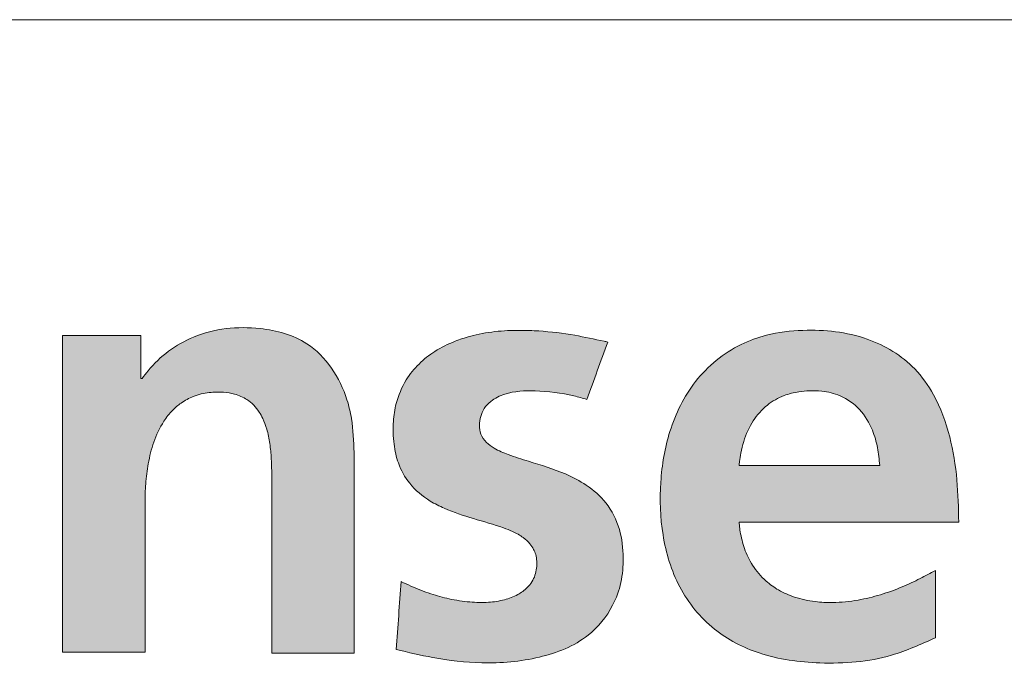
# Model space of a CAD drawing. Header units: millimetres. Extents: x 0 to 594, y 0 to 424.
# Tile 6 of 14: x 408 to 429, y 15 to 28. Entities that reach past the tile are written whole.
import ezdxf

# ---------------------------------------------------------------- set-up
doc = ezdxf.new("R2010")
doc.units = ezdxf.units.MM
doc.header["$LTSCALE"] = 0.25

# ---------------------------------------------------------------- blocks, each defined once
blk = doc.blocks.new('LOGO_sombreado')
at = {"linetype": 'Continuous'}
h = blk.add_hatch(color=7, dxfattribs=at)
edge = h.paths.add_edge_path(flags=0)
edge.add_line((6.332, 7.108), (8.019, 7.108))
edge.add_line((8.019, 7.108), (8.019, 10.269))
edge.add_spline(control_points=[(8.019, 10.269), (8.019, 10.295), (8.02, 10.385), (8.031, 10.613), (8.076, 10.964), (8.182, 11.4), (8.354, 11.77), (8.558, 12.031), (8.76, 12.206), (9.011, 12.341), (9.31, 12.411), (9.596, 12.416), (9.859, 12.375), (10.128, 12.261), (10.314, 12.067), (10.432, 11.851), (10.51, 11.636), (10.565, 11.361), (10.591, 11.074), (10.599, 10.796), (10.599, 10.621), (10.599, 10.529)], knot_values=[0, 0, 0, 0, 0.014108, 0.050137, 0.12665, 0.210017, 0.297932, 0.350316, 0.392835, 0.445136, 0.506872, 0.560743, 0.603219, 0.653697, 0.720022, 0.747327, 0.789984, 0.846083, 0.902618, 0.949361, 1, 1, 1, 1], weights=[1, 1, 1, 1, 1, 1, 1, 1, 1, 1, 1, 1, 1, 1, 1, 1, 1, 1, 1, 1, 1, 1], degree=3, periodic=0)
edge.add_line((10.599, 10.529), (10.599, 7.09))
edge.add_line((10.599, 7.09), (12.28, 7.09))
edge.add_line((12.28, 7.09), (12.28, 11.178))
edge.add_spline(control_points=[(12.28, 11.178), (12.27, 11.411), (12.255, 11.775), (12.069, 12.584), (11.505, 13.452), (10.243, 13.792), (9.032, 13.667), (8.263, 13.102), (7.995, 12.74), (7.955, 12.686)], knot_values=[4, 4, 4, 4, 4.111727, 4.175295, 4.401008, 4.562165, 4.782362, 4.967907, 5, 5, 5, 5], weights=[1, 1, 1, 1, 1, 1, 1, 1, 1, 1], degree=3, periodic=0)
edge.add_line((7.955, 12.686), (7.933, 12.686))
edge.add_line((7.933, 12.686), (7.933, 13.567))
edge.add_line((7.933, 13.567), (6.332, 13.567))
edge.add_line((6.332, 13.567), (6.332, 7.108))
h = blk.add_hatch(color=7, dxfattribs=at)
edge = h.paths.add_edge_path(flags=0)
edge.add_spline(control_points=[(13.137, 7.167), (13.385, 7.107), (13.958, 6.969), (14.94, 6.856), (16.033, 6.948), (17.017, 7.329), (17.536, 7.963), (17.739, 8.529), (17.783, 9.059), (17.719, 9.627), (17.455, 10.158), (17.039, 10.522), (16.498, 10.799), (15.95, 10.966), (15.459, 11.117), (15.166, 11.241), (14.968, 11.379), (14.851, 11.544), (14.827, 11.735), (14.852, 11.914), (14.927, 12.086), (15.088, 12.259), (15.44, 12.427), (16.031, 12.453), (16.593, 12.386), (16.937, 12.287), (17.024, 12.262)], knot_values=[2, 2, 2, 2, 2.059912, 2.138972, 2.231529, 2.317091, 2.37896, 2.41776, 2.457291, 2.503214, 2.550983, 2.593172, 2.631209, 2.693415, 2.727668, 2.75244, 2.768008, 2.784005, 2.798244, 2.812447, 2.826168, 2.841745, 2.867174, 2.915736, 2.97856, 3, 3, 3, 3], weights=[1, 1, 1, 1, 1, 1, 1, 1, 1, 1, 1, 1, 1, 1, 1, 1, 1, 1, 1, 1, 1, 1, 1, 1, 1, 1, 1], degree=3, periodic=0)
edge.add_line((17.024, 12.262), (17.451, 13.431))
edge.add_spline(control_points=[(17.451, 13.431), (17.426, 13.436), (17.204, 13.484), (16.739, 13.586), (16.166, 13.656), (15.619, 13.675), (15.148, 13.656), (14.702, 13.572), (14.29, 13.437), (13.932, 13.26), (13.59, 12.994), (13.304, 12.64), (13.133, 12.232), (13.063, 11.783), (13.077, 11.372), (13.17, 10.934), (13.403, 10.512), (13.758, 10.218), (14.206, 9.991), (14.715, 9.826), (15.188, 9.699), (15.527, 9.565), (15.713, 9.465), (15.858, 9.337), (15.94, 9.215), (15.988, 9.093), (16.007, 8.963), (16.003, 8.82), (15.973, 8.677), (15.908, 8.54), (15.794, 8.4), (15.605, 8.267), (15.333, 8.167), (15.001, 8.115), (14.621, 8.128), (14.227, 8.187), (13.825, 8.298), (13.5, 8.424), (13.304, 8.519), (13.238, 8.551)], knot_values=[0, 0, 0, 0, 0.005653, 0.051977, 0.108664, 0.137127, 0.176746, 0.216073, 0.24029, 0.2755, 0.306859, 0.338493, 0.378336, 0.406147, 0.441816, 0.471537, 0.507617, 0.549768, 0.574349, 0.622211, 0.671374, 0.68606, 0.705384, 0.71922, 0.729875, 0.738587, 0.749066, 0.759494, 0.771085, 0.782308, 0.793676, 0.811965, 0.834198, 0.859455, 0.888117, 0.920718, 0.950113, 0.983265, 1, 1, 1, 1], weights=[1, 1, 1, 1, 1, 1, 1, 1, 1, 1, 1, 1, 1, 1, 1, 1, 1, 1, 1, 1, 1, 1, 1, 1, 1, 1, 1, 1, 1, 1, 1, 1, 1, 1, 1, 1, 1, 1, 1, 1], degree=3, periodic=0)
edge.add_line((13.238, 8.551), (13.137, 7.167))
h = blk.add_hatch(color=7, dxfattribs=at)
edge = h.paths.add_edge_path(flags=0)
edge.add_spline(control_points=[(24.607, 9.759), (24.601, 10.047), (24.588, 10.631), (24.448, 11.515), (24.168, 12.294), (23.638, 13.041), (22.71, 13.598), (21.62, 13.711), (20.745, 13.609), (19.957, 13.326), (19.182, 12.69), (18.677, 11.652), (18.495, 10.569), (18.533, 9.483), (18.852, 8.409), (19.558, 7.539), (20.591, 7.007), (21.846, 6.843), (23.097, 6.936), (23.839, 7.273), (24.132, 7.406)], knot_values=[2, 2, 2, 2, 2.046636, 2.094673, 2.144469, 2.179489, 2.241297, 2.312824, 2.353394, 2.38323, 2.447727, 2.509726, 2.566319, 2.624545, 2.684606, 2.744772, 2.800798, 2.868547, 2.948019, 3, 3, 3, 3], weights=[1, 1, 1, 1, 1, 1, 1, 1, 1, 1, 1, 1, 1, 1, 1, 1, 1, 1, 1, 1, 1], degree=3, periodic=0)
edge.add_line((24.132, 7.406), (24.132, 8.777))
edge.add_spline(control_points=[(24.132, 8.777), (24.028, 8.721), (23.807, 8.6), (23.435, 8.427), (23.014, 8.273), (22.54, 8.159), (22.092, 8.115), (21.656, 8.132), (21.279, 8.212), (20.941, 8.36), (20.642, 8.573), (20.397, 8.859), (20.229, 9.21), (20.161, 9.494), (20.136, 9.675), (20.131, 9.74), (20.129, 9.759)], knot_values=[0, 0, 0, 0, 0.070474, 0.150335, 0.244816, 0.33762, 0.440531, 0.512328, 0.597394, 0.66882, 0.731042, 0.815182, 0.890714, 0.961299, 0.988276, 1, 1, 1, 1], weights=[1, 1, 1, 1, 1, 1, 1, 1, 1, 1, 1, 1, 1, 1, 1, 1, 1], degree=3, periodic=0)
edge.add_line((20.129, 9.759), (24.607, 9.759))
edge = h.paths.add_edge_path(flags=0)
edge.add_spline(control_points=[(20.129, 10.916), (20.132, 10.942), (20.14, 11.026), (20.165, 11.19), (20.235, 11.477), (20.391, 11.829), (20.681, 12.156), (21.016, 12.344), (21.316, 12.42), (21.575, 12.442), (21.859, 12.434), (22.229, 12.348), (22.615, 12.076), (22.846, 11.677), (22.962, 11.282), (22.985, 11.037), (22.997, 10.916)], knot_values=[0, 0, 0, 0, 0.017075, 0.053986, 0.106701, 0.206715, 0.298238, 0.38232, 0.449502, 0.495974, 0.549057, 0.631866, 0.736734, 0.842394, 0.921775, 1, 1, 1, 1], weights=[1, 1, 1, 1, 1, 1, 1, 1, 1, 1, 1, 1, 1, 1, 1, 1, 1], degree=3, periodic=0)
edge.add_line((22.997, 10.916), (20.129, 10.916))
at = {"color": 7, "linetype": 'Continuous', "lineweight": 18}
blk.add_line((0, 20), (72.5, 20), dxfattribs=at)
at = {"color": 8, "linetype": 'Continuous', "lineweight": 0}
for points, knots in [([(12.28, 11.178), (12.27, 11.411), (12.255, 11.775), (12.069, 12.584), (11.505, 13.452), (10.243, 13.792), (9.032, 13.667), (8.263, 13.102), (7.995, 12.74), (7.955, 12.686)], [4, 4, 4, 4, 4.111727, 4.175295, 4.401008, 4.562165, 4.782362, 4.967907, 5, 5, 5, 5]), ([(17.451, 13.431), (17.426, 13.436), (17.204, 13.484), (16.739, 13.586), (16.166, 13.656), (15.619, 13.675), (15.148, 13.656), (14.702, 13.572), (14.29, 13.437), (13.932, 13.26), (13.59, 12.994), (13.304, 12.64), (13.133, 12.232), (13.063, 11.783), (13.077, 11.372), (13.17, 10.934), (13.403, 10.512), (13.758, 10.218), (14.206, 9.991), (14.715, 9.826), (15.188, 9.699), (15.527, 9.565), (15.713, 9.465), (15.858, 9.337), (15.94, 9.215), (15.988, 9.093), (16.007, 8.963), (16.003, 8.82), (15.973, 8.677), (15.908, 8.54), (15.794, 8.4), (15.605, 8.267), (15.333, 8.167), (15.001, 8.115), (14.621, 8.128), (14.227, 8.187), (13.825, 8.298), (13.5, 8.424), (13.304, 8.519), (13.238, 8.551)], [0, 0, 0, 0, 0.005653, 0.051977, 0.108664, 0.137127, 0.176746, 0.216073, 0.24029, 0.2755, 0.306859, 0.338493, 0.378336, 0.406147, 0.441816, 0.471537, 0.507617, 0.549768, 0.574349, 0.622211, 0.671374, 0.68606, 0.705384, 0.71922, 0.729875, 0.738587, 0.749066, 0.759494, 0.771085, 0.782308, 0.793676, 0.811965, 0.834198, 0.859455, 0.888117, 0.920718, 0.950113, 0.983265, 1, 1, 1, 1]), ([(24.607, 9.759), (24.601, 10.047), (24.588, 10.631), (24.448, 11.515), (24.168, 12.294), (23.638, 13.041), (22.71, 13.598), (21.62, 13.711), (20.745, 13.609), (19.957, 13.326), (19.182, 12.69), (18.677, 11.652), (18.495, 10.569), (18.533, 9.483), (18.852, 8.409), (19.558, 7.539), (20.591, 7.007), (21.846, 6.843), (23.097, 6.936), (23.839, 7.273), (24.132, 7.406)], [2, 2, 2, 2, 2.046636, 2.094673, 2.144469, 2.179489, 2.241297, 2.312824, 2.353394, 2.38323, 2.447727, 2.509726, 2.566319, 2.624545, 2.684606, 2.744772, 2.800798, 2.868547, 2.948019, 3, 3, 3, 3]), ([(8.019, 10.269), (8.019, 10.295), (8.02, 10.385), (8.031, 10.613), (8.076, 10.964), (8.182, 11.4), (8.354, 11.77), (8.558, 12.031), (8.76, 12.206), (9.011, 12.341), (9.31, 12.411), (9.596, 12.416), (9.859, 12.375), (10.128, 12.261), (10.314, 12.067), (10.432, 11.851), (10.51, 11.636), (10.565, 11.361), (10.591, 11.074), (10.599, 10.796), (10.599, 10.621), (10.599, 10.529)], [0, 0, 0, 0, 0.014108, 0.050137, 0.12665, 0.210017, 0.297932, 0.350316, 0.392835, 0.445136, 0.506872, 0.560743, 0.603219, 0.653697, 0.720022, 0.747327, 0.789984, 0.846083, 0.902618, 0.949361, 1, 1, 1, 1]), ([(13.137, 7.167), (13.385, 7.107), (13.958, 6.969), (14.94, 6.856), (16.033, 6.948), (17.017, 7.329), (17.536, 7.963), (17.739, 8.529), (17.783, 9.059), (17.719, 9.627), (17.455, 10.158), (17.039, 10.522), (16.498, 10.799), (15.95, 10.966), (15.459, 11.117), (15.166, 11.241), (14.968, 11.379), (14.851, 11.544), (14.827, 11.735), (14.852, 11.914), (14.927, 12.086), (15.088, 12.259), (15.44, 12.427), (16.031, 12.453), (16.593, 12.386), (16.937, 12.287), (17.024, 12.262)], [2, 2, 2, 2, 2.059912, 2.138972, 2.231529, 2.317091, 2.37896, 2.41776, 2.457291, 2.503214, 2.550983, 2.593172, 2.631209, 2.693415, 2.727668, 2.75244, 2.768008, 2.784005, 2.798244, 2.812447, 2.826168, 2.841745, 2.867174, 2.915736, 2.97856, 3, 3, 3, 3]), ([(20.129, 10.916), (20.132, 10.942), (20.14, 11.026), (20.165, 11.19), (20.235, 11.477), (20.391, 11.829), (20.681, 12.156), (21.016, 12.344), (21.316, 12.42), (21.575, 12.442), (21.859, 12.434), (22.229, 12.348), (22.615, 12.076), (22.846, 11.677), (22.962, 11.282), (22.985, 11.037), (22.997, 10.916)], [0, 0, 0, 0, 0.017075, 0.053986, 0.106701, 0.206715, 0.298238, 0.38232, 0.449502, 0.495974, 0.549057, 0.631866, 0.736734, 0.842394, 0.921775, 1, 1, 1, 1]), ([(24.132, 8.777), (24.028, 8.721), (23.807, 8.6), (23.435, 8.427), (23.014, 8.273), (22.54, 8.159), (22.092, 8.115), (21.656, 8.132), (21.279, 8.212), (20.941, 8.36), (20.642, 8.573), (20.397, 8.859), (20.229, 9.21), (20.161, 9.494), (20.136, 9.675), (20.131, 9.74), (20.129, 9.759)], [0, 0, 0, 0, 0.070474, 0.150335, 0.244816, 0.33762, 0.440531, 0.512328, 0.597394, 0.66882, 0.731042, 0.815182, 0.890714, 0.961299, 0.988276, 1, 1, 1, 1])]:
    blk.add_open_spline(points, degree=3, knots=knots, dxfattribs=at)
for points in [[(7.933, 13.567), (7.399, 13.567), (6.865, 13.567), (6.332, 13.567)], [(6.332, 13.567), (6.332, 11.414), (6.332, 9.261), (6.332, 7.108)], [(7.933, 12.686), (7.933, 12.98), (7.933, 13.273), (7.933, 13.567)], [(17.024, 12.262), (17.167, 12.652), (17.309, 13.041), (17.451, 13.431)], [(7.955, 12.686), (7.948, 12.686), (7.94, 12.686), (7.933, 12.686)], [(12.28, 7.09), (12.28, 8.453), (12.28, 9.815), (12.28, 11.178)], [(22.997, 10.916), (22.041, 10.916), (21.085, 10.916), (20.129, 10.916)], [(10.599, 10.529), (10.599, 9.383), (10.599, 8.236), (10.599, 7.09)], [(8.019, 7.108), (8.019, 8.161), (8.019, 9.215), (8.019, 10.269)], [(20.129, 9.759), (21.622, 9.759), (23.115, 9.759), (24.607, 9.759)], [(24.132, 7.406), (24.132, 7.863), (24.132, 8.32), (24.132, 8.777)], [(13.238, 8.551), (13.204, 8.09), (13.171, 7.628), (13.137, 7.167)], [(6.332, 7.108), (6.894, 7.108), (7.457, 7.108), (8.019, 7.108)], [(10.599, 7.09), (11.16, 7.09), (11.72, 7.09), (12.28, 7.09)]]:
    blk.add_open_spline(points, degree=3, dxfattribs=at)

msp = doc.modelspace()

# ---------------------------------------------------------------- block references
at = {"color": 7, "linetype": 'Continuous', "xscale": 1.034843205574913, "yscale": 1.034843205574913, "zscale": 1.034843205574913}
msp.add_blockref('LOGO_sombreado', (402.564, 7.5522), dxfattribs=at)

doc.saveas('drawing.dxf')
